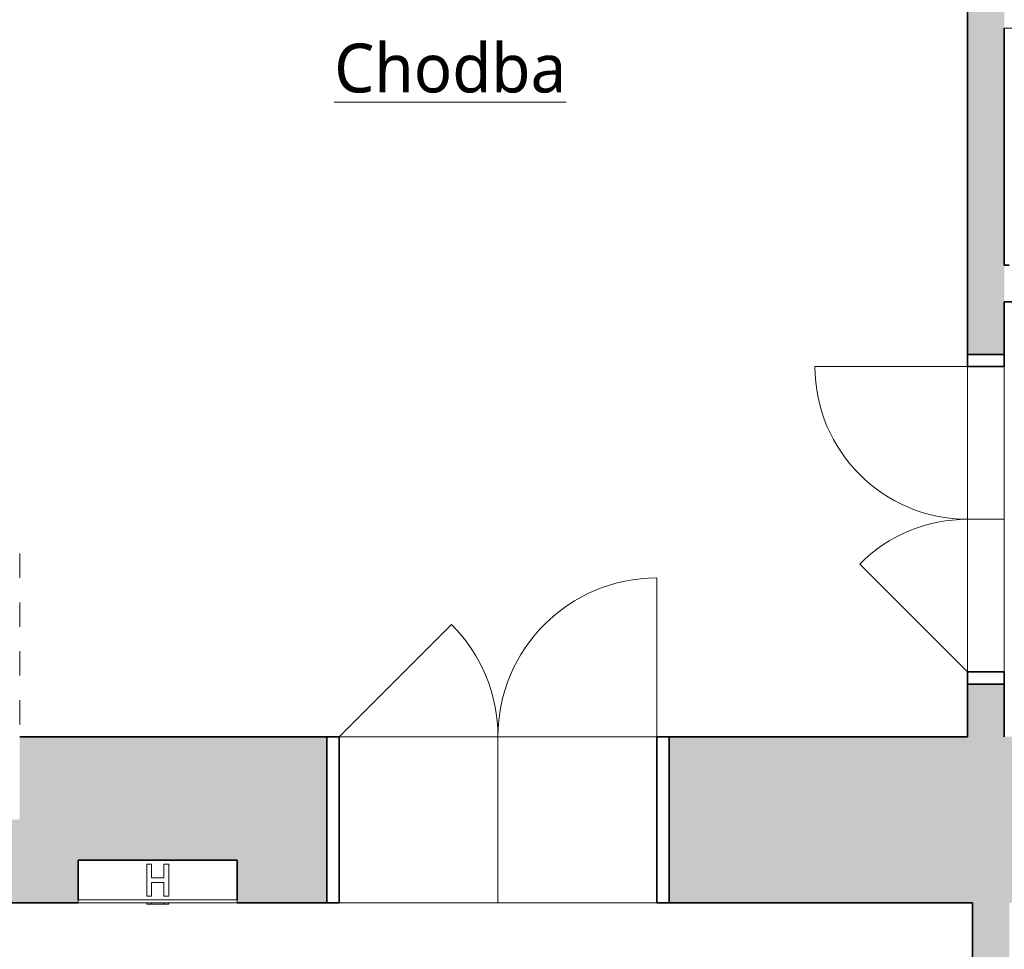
# Model space of a CAD drawing. Header units: metres. Extents: x -0.2 to 46.9, y -0.5 to 28.
# Tile 14 of 30: x 17.8 to 21.8, y 7.5 to 11.3. Entities that reach past the tile are written whole.
import ezdxf

# ---------------------------------------------------------------- set-up
doc = ezdxf.new("R2010")
doc.units = ezdxf.units.M
doc.linetypes.add('AV - Cerch_ 1 tecka 4mm', pattern=[0.006, 0.004, -0.001, 0, -0.001])
doc.layers.add('AV-MISTNOSTI', color=5, linetype='Continuous', lineweight=5, true_color=0x0000ff)
for name, color, linetype, lineweight in [('AV-SRAFY', 7, 'Continuous', 35), ('AV-STAVBA', 7, 'Continuous', 18), ('AV-VYBAVENI', 7, 'Continuous', 18)]:
    doc.layers.add(name, color=color, linetype=linetype, lineweight=lineweight)
doc.styles.add('Trebuchet MS_B', font='trebuc.ttf', dxfattribs={"height": 0.2})

# ---------------------------------------------------------------- blocks, each defined once
blk = doc.blocks.new('DO_2-L_Obl__členěné_222 - 1300x2550_zdobné-998353-3NP')
at = {"layer": 'AV-STAVBA', "color": 254, "true_color": 0xcccccc}
for p, q in [((0.65, 0.86), (0.65, 0.21)), ((-0.65, 0.21), (-0.1904, 0.6696)), ((-0.65, 0.21), (0.65, 0.21)), ((-0.65, -0.47), (-0.65, 0.21)), ((0, 0.21), (0, -0.47)), ((0.65, -0.47), (0.65, 0.21)), ((-0.7, -0.47), (-0.65, -0.47)), ((-0.65, -0.47), (0.65, -0.47)), ((0.65, -0.47), (0.7, -0.47))]:
    blk.add_line(p, q, dxfattribs=at)
at = {"layer": 'AV-STAVBA', "color": 254, "lineweight": 35, "true_color": 0xcccccc}
for p, q in [((-0.65, 0.21), (-0.7, 0.21)), ((-0.7, 0.21), (-0.7, -0.47)), ((-0.65, -0.47), (-0.65, 0.21)), ((0.7, 0.21), (0.65, 0.21)), ((0.65, 0.21), (0.65, -0.47)), ((0.7, -0.47), (0.7, 0.21)), ((-0.7, -0.47), (-0.65, -0.47)), ((0.65, -0.47), (0.7, -0.47))]:
    blk.add_line(p, q, dxfattribs=at)
at = {"layer": 'AV-STAVBA', "color": 254, "linetype": 'AV - Cerch_ 1 tecka 4mm', "true_color": 0xcccccc}
for p, q in [((-0.65, 0.21), (0.65, 0.21)), ((-0.7, -0.47), (0.7, -0.47)), ((-0.65, -0.47), (0.65, -0.47))]:
    blk.add_line(p, q, dxfattribs=at)
at = {"layer": 'AV-STAVBA', "color": 254, "true_color": 0xcccccc}
for centre, start, end in [((0.65, 0.21), 90, 180), ((-0.65, 0.21), 360, 45)]:
    blk.add_arc(centre, 0.65, start, end, dxfattribs=at)
blk = doc.blocks.new('DO_2-L_Obl__členěné_prosklené_222 - 1250x2700_zdobné-998234-3NP')
at = {"layer": 'AV-STAVBA', "color": 254, "true_color": 0xcccccc}
for p, q in [((0.625, 0.57), (0.625, -0.055)), ((-0.625, -0.055), (-0.1831, 0.3869)), ((-0.625, -0.055), (0.625, -0.055)), ((-0.625, -0.205), (-0.625, -0.055)), ((0, -0.055), (0, -0.205)), ((0.625, -0.205), (0.625, -0.055)), ((-0.675, -0.205), (-0.625, -0.205)), ((-0.625, -0.205), (0.625, -0.205)), ((0.625, -0.205), (0.675, -0.205))]:
    blk.add_line(p, q, dxfattribs=at)
at = {"layer": 'AV-STAVBA', "color": 254, "lineweight": 35, "true_color": 0xcccccc}
for p, q in [((-0.625, -0.055), (-0.675, -0.055)), ((-0.675, -0.055), (-0.675, -0.205)), ((-0.625, -0.205), (-0.625, -0.055)), ((0.675, -0.055), (0.625, -0.055)), ((0.625, -0.055), (0.625, -0.205)), ((0.675, -0.205), (0.675, -0.055)), ((-0.675, -0.205), (-0.625, -0.205)), ((0.625, -0.205), (0.675, -0.205))]:
    blk.add_line(p, q, dxfattribs=at)
at = {"layer": 'AV-STAVBA', "color": 254, "linetype": 'AV - Cerch_ 1 tecka 4mm', "true_color": 0xcccccc}
for p, q in [((-0.625, -0.055), (0.625, -0.055)), ((-0.675, -0.205), (0.675, -0.205)), ((-0.625, -0.205), (0.625, -0.205))]:
    blk.add_line(p, q, dxfattribs=at)
at = {"layer": 'AV-STAVBA', "color": 254, "true_color": 0xcccccc}
for centre, start, end in [((0.625, -0.055), 90, 180), ((-0.625, -0.055), 360, 45)]:
    blk.add_arc(centre, 0.625, start, end, dxfattribs=at)
blk = doc.blocks.new('GM_Otvor_obdélníkový - 750x2500-1001405-3NP')
at = {"layer": 'AV-STAVBA', "color": 254, "linetype": 'AV - Cerch_ 1 tecka 4mm', "lineweight": 13, "true_color": 0xcccccc}
for p, q in [((-0.375, 0.3), (0.375, 0.3)), ((-0.375, -0.3), (0.375, -0.3)), ((-0.375, -0.3), (0.375, -0.3))]:
    blk.add_line(p, q, dxfattribs=at)
blk = doc.blocks.new('PF_Hydrant pod omítku - 650x650-1551170-3NP')
at = {"layer": 'AV-VYBAVENI', "color": 254, "true_color": 0xccccff}
for p, q in [((-0.7777, 0.34), (-0.1277, 0.34)), ((-0.7777, 0.34), (-0.7777, 0.327)), ((-0.7777, 0.34), (-0.7777, 0.165)), ((-0.1277, 0.327), (-0.7777, 0.327)), ((-0.4977, 0.345), (-0.4777, 0.345)), ((-0.4977, 0.34), (-0.4977, 0.345)), ((-0.4777, 0.345), (-0.4277, 0.345)), ((-0.4777, 0.34), (-0.4777, 0.345)), ((-0.4277, 0.345), (-0.4077, 0.345)), ((-0.4277, 0.34), (-0.4277, 0.345)), ((-0.4077, 0.34), (-0.4077, 0.345)), ((-0.1277, 0.34), (-0.1277, 0.327)), ((-0.1277, 0.165), (-0.1277, 0.34)), ((-0.4977, 0.312), (-0.4977, 0.182)), ((-0.4777, 0.312), (-0.4977, 0.312)), ((-0.4777, 0.257), (-0.4777, 0.312)), ((-0.4277, 0.312), (-0.4277, 0.257)), ((-0.4077, 0.312), (-0.4277, 0.312)), ((-0.4077, 0.182), (-0.4077, 0.312)), ((-0.4277, 0.257), (-0.4777, 0.257)), ((-0.4277, 0.237), (-0.4777, 0.237)), ((-0.4777, 0.182), (-0.4777, 0.237)), ((-0.4277, 0.237), (-0.4277, 0.182)), ((-0.7777, 0.165), (-0.1277, 0.165)), ((-0.4977, 0.182), (-0.4777, 0.182)), ((-0.4277, 0.182), (-0.4077, 0.182))]:
    blk.add_line(p, q, dxfattribs=at)
blk = doc.blocks.new('D0089 - 1514 - OÚPSŘ_Benešova_rvt-1-3NP')
at = {"layer": 'AV-SRAFY', "lineweight": 18, "true_color": 0xcccccc}
h = blk.add_hatch(color=254, dxfattribs=at)
h.paths.add_polyline_path([(21.7948, 8.3782), (21.7948, 8.5932), (21.6448, 8.5932), (21.6448, 8.3782)])
h.paths.add_polyline_path([(21.7948, 9.9432), (21.7948, 14.0482), (21.6448, 14.0482), (21.6448, 9.9432)])
h = blk.add_hatch(color=254, dxfattribs=at)
h.paths.add_polyline_path([(32.5648, 7.6982), (39.2348, 7.6982), (39.2348, 8.3782), (32.5648, 8.3782)])
h.paths.add_polyline_path([(18.6548, 7.6982), (19.0224, 7.6982), (19.0224, 8.3782), (17.7648, 8.3782), (17.7648, 8.0382), (17.5048, 8.0382), (17.5048, 7.6982), (18.0048, 7.6982), (18.0048, 7.8732), (18.6548, 7.8732), (18.6548, 7.7112)])
h.paths.add_polyline_path([(20.4224, 7.6982), (22.8123, 7.6982), (22.8123, 8.3782), (20.4224, 8.3782)])
h.paths.add_polyline_path([(30.7848, 7.6982), (31.1648, 7.6982), (31.1648, 8.3782), (29.9648, 8.3782), (29.9648, 7.8682), (28.7048, 7.8682), (28.7048, 8.3782), (24.2123, 8.3782), (24.2123, 7.6982), (30.6348, 7.6982)])
blk.add_hatch(color=254, dxfattribs=at).paths.add_polyline_path([(21.6648, 1.0082), (21.8148, 1.0082), (21.8148, 7.6982), (21.6648, 7.6982), (21.6648, 1.2801)])
at = {"layer": 'AV-STAVBA', "color": 254, "lineweight": 35, "true_color": 0xcccccc}
for p, q in [((21.6448, 14.0482), (21.6448, 9.9432)), ((21.7948, 10.3082), (21.7948, 11.2782)), ((21.7948, 11.2782), (21.7948, 11.2582)), ((21.7948, 11.2582), (21.7948, 10.3082)), ((21.8148, 10.3082), (21.7948, 10.3082)), ((21.7948, 10.3082), (21.8148, 10.3082)), ((21.7948, 9.9432), (21.7948, 10.1582)), ((21.7948, 10.1582), (22.4148, 10.1582)), ((21.6448, 9.9432), (21.7948, 9.9432)), ((21.7948, 8.5932), (21.6448, 8.5932)), ((21.6448, 8.5932), (21.6448, 8.3782)), ((21.7948, 8.3782), (21.7948, 8.5932)), ((19.0224, 8.3782), (17.7648, 8.3782)), ((19.0224, 7.6982), (19.0224, 8.3782)), ((21.6448, 8.3782), (20.4224, 8.3782)), ((20.4224, 8.3782), (20.4224, 7.6982)), ((18.0048, 7.7112), (18.0048, 7.8732)), ((18.0048, 7.8732), (18.6548, 7.8732)), ((18.6548, 7.8732), (18.6548, 7.7112)), ((17.5048, 7.6982), (18.0048, 7.6982)), ((18.6548, 7.6982), (19.0224, 7.6982)), ((20.4224, 7.6982), (21.6648, 7.6982)), ((21.6648, 7.6982), (21.6648, 1.0082))]:
    blk.add_line(p, q, dxfattribs=at)
at = {"layer": 'AV-STAVBA', "color": 254, "true_color": 0xcccccc}
for p, q in [((21.7948, 11.2782), (22.4348, 11.2782)), ((22.4348, 11.2782), (21.7948, 11.2782)), ((21.6448, 8.6432), (21.6448, 9.8932)), ((21.7948, 9.8932), (21.7948, 8.6432)), ((19.0724, 8.3782), (20.3724, 8.3782))]:
    blk.add_line(p, q, dxfattribs=at)
at = {"layer": 'AV-STAVBA', "color": 254, "lineweight": 18, "true_color": 0xcccccc}
for name, p, rotation in [('DO_2-L_Obl__členěné_prosklené_222 - 1250x2700_zdobné-998234-3NP', (21.5898, 9.2682), 89.9999999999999), ('GM_Otvor_obdélníkový - 750x2500-1001405-3NP', (17.4648, 8.7532), 269.9999999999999)]:
    blk.add_blockref(name, p, dxfattribs=dict(at, rotation=rotation))
blk.add_blockref('DO_2-L_Obl__členěné_222 - 1300x2550_zdobné-998353-3NP', (19.7224, 8.1682), dxfattribs=at)
at = {"layer": 'AV-VYBAVENI', "color": 254, "lineweight": 18, "true_color": 0xcccccc, "rotation": 180}
blk.add_blockref('PF_Hydrant pod omítku - 650x650-1551170-3NP', (17.8771, 8.0382), dxfattribs=at)

msp = doc.modelspace()

# ---------------------------------------------------------------- block references
at = {"lineweight": 5}
msp.add_blockref('D0089 - 1514 - OÚPSŘ_Benešova_rvt-1-3NP', (0, 0), dxfattribs=at)

# ---------------------------------------------------------------- texts
at = {"layer": 'AV-MISTNOSTI', "insert": (19.052, 11.2151), "char_height": 0.2, "width": 1.186497, "attachment_point": 1, "style": 'Trebuchet MS_B'}
msp.add_mtext('\\LChodba', dxfattribs=at)

doc.saveas('drawing.dxf')
